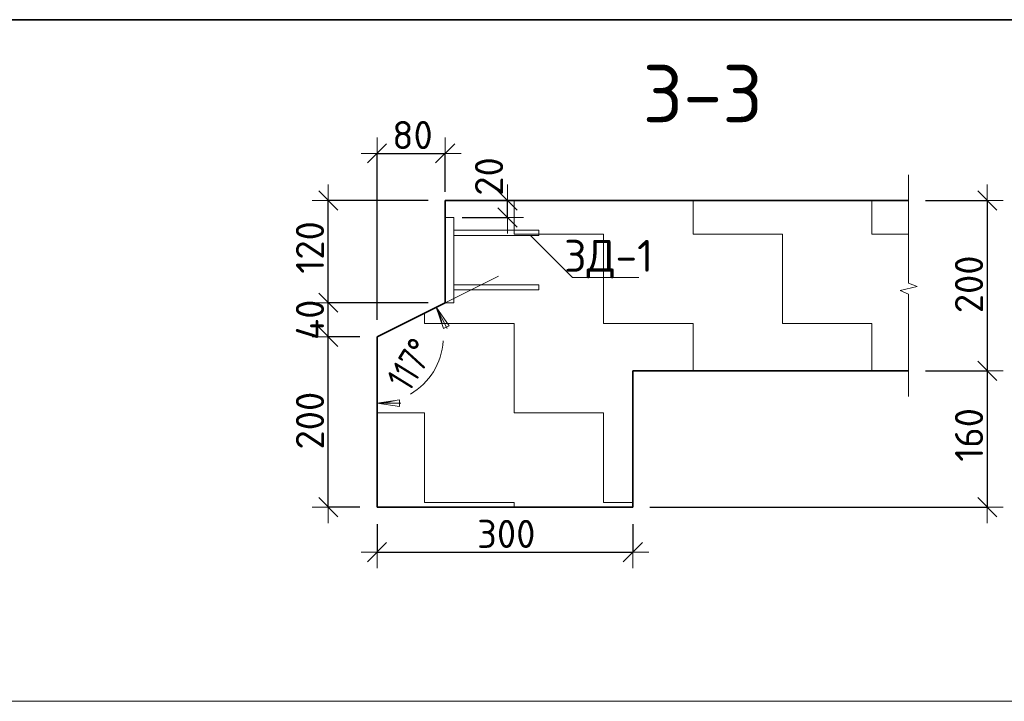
# Model space of a CAD drawing. Header units: metres. Extents: x -38 to 97, y -15 to 21.
# Tile 84 of 87: x 74.18 to 75.335, y 12.472 to 13.272. Entities that reach past the tile are written whole.
import ezdxf

# ---------------------------------------------------------------- set-up
doc = ezdxf.new("R2010")
doc.units = ezdxf.units.M
doc.header["$PDMODE"] = 65
for name, color, linetype, lineweight in [('XR$3$Перекрытие_ Сборный элемент', 7, 'Continuous', 35), ('XR$3$Размерная линия_ общее', 7, 'Continuous', 13), ('XR$3$Текст_ общее_1', 7, 'Continuous', 13), ('XR$5$Перекрытие_ Сборный элемент', 7, 'Continuous', 35), ('XR$5$Размерная линия_ общее', 7, 'Continuous', 13), ('XR$5$Текст_ общее_1', 7, 'Continuous', 13)]:
    doc.layers.add(name, color=color, linetype=linetype, lineweight=lineweight)
doc.styles.add('ISOCPEUR', font='txt')
doc.dimstyles.new('DIMSTYLE_11', dxfattribs={"dimtxt": 0.033, "dimasz": 0.0375, "dimexe": 0, "dimexo": 0, "dimgap": 0.0165, "dimtad": 2, "dimdec": 0, "dimlfac": 1000, "dimrnd": 1, "dimzin": 12, "dimdsep": 46, "dimtxsty": 'ISOCPEUR', "dimblk1": 'ALL_ML_STRICH', "dimblk2": 'ALL_ML_STRICH', "dimsah": 1, "dimcen": 0, "dimclrd": 7, "dimclre": 256, "dimclrt": 7, "dimadec": 0, "dimazin": 0, "dimtfac": 1, "dimtdec": 0, "dimtix": 1, "dimtmove": 2, "dimatfit": 3, "dimfxl": 0, "dimtvp": 1.2, "dimtzin": 0, "dimlwd": 0, "dimlwe": -3, "dimarcsym": 0})
doc.dimstyles.new('DIMSTYLE_28', dxfattribs={"dimtxt": 0.033, "dimasz": 0.0375, "dimexe": 0, "dimexo": 0, "dimgap": 0.0165, "dimtad": 2, "dimdec": 0, "dimlfac": 1000, "dimrnd": 5, "dimzin": 12, "dimdsep": 46, "dimtxsty": 'ISOCPEUR', "dimblk1": 'ALL_ML_STRICH', "dimblk2": 'ALL_ML_STRICH', "dimsah": 1, "dimcen": 0, "dimclrd": 7, "dimclre": 256, "dimclrt": 7, "dimadec": 0, "dimazin": 0, "dimtfac": 1, "dimtdec": 0, "dimtix": 1, "dimtmove": 2, "dimatfit": 3, "dimfxl": 0, "dimtzin": 0, "dimlwd": 0, "dimlwe": -3, "dimarcsym": 0})
doc.dimstyles.new('DIMSTYLE_29', dxfattribs={"dimtxt": 0.033, "dimasz": 0.0375, "dimexe": 0, "dimexo": 0, "dimgap": 0.0165, "dimtad": 2, "dimdec": 0, "dimlfac": 1000, "dimrnd": 5, "dimzin": 12, "dimdsep": 46, "dimtxsty": 'ISOCPEUR', "dimblk1": 'ALL_ML_STRICH', "dimblk2": 'ALL_ML_STRICH', "dimsah": 1, "dimcen": 0, "dimclrd": 7, "dimclre": 256, "dimclrt": 7, "dimadec": 0, "dimazin": 0, "dimtfac": 1, "dimtdec": 0, "dimtix": 1, "dimtmove": 2, "dimatfit": 3, "dimfxl": 0, "dimtvp": 1.2, "dimtzin": 0, "dimlwd": 0, "dimlwe": -3, "dimarcsym": 0})
doc.dimstyles.new('DIMSTYLE_30', dxfattribs={"dimtxt": 0.033, "dimasz": 0.0375, "dimexe": 0, "dimexo": 0, "dimgap": 0.0165, "dimtad": 2, "dimdec": 0, "dimlfac": 1000, "dimrnd": 5, "dimzin": 12, "dimdsep": 46, "dimtxsty": 'ISOCPEUR', "dimblk1": 'ALL_ML_STRICH', "dimblk2": 'ALL_ML_STRICH', "dimsah": 1, "dimcen": 0, "dimclrd": 7, "dimclre": 256, "dimclrt": 7, "dimadec": 0, "dimazin": 0, "dimtfac": 1, "dimtdec": 0, "dimtix": 1, "dimtmove": 2, "dimatfit": 3, "dimfxl": 0, "dimtzin": 0, "dimlwd": 0, "dimlwe": -3, "dimarcsym": 0})
doc.dimstyles.new('DIMSTYLE_37', dxfattribs={"dimtxt": 0.033, "dimasz": 0.0375, "dimexe": 0, "dimexo": 0, "dimgap": 0.0165, "dimtad": 2, "dimdec": 0, "dimlfac": 1000, "dimrnd": 5, "dimzin": 12, "dimdsep": 46, "dimtxsty": 'ISOCPEUR', "dimblk1": 'ALL_ML_STRICH', "dimblk2": 'ALL_ML_STRICH', "dimsah": 1, "dimcen": 0, "dimclrd": 7, "dimclre": 256, "dimclrt": 7, "dimadec": 0, "dimazin": 0, "dimtfac": 1, "dimtdec": 0, "dimtix": 1, "dimtmove": 2, "dimatfit": 3, "dimfxl": 0, "dimtvp": 1.2, "dimtzin": 0, "dimlwd": 0, "dimlwe": -3, "dimarcsym": 0})
doc.dimstyles.new('DIMSTYLE_8', dxfattribs={"dimtxt": 0.033, "dimasz": 0.0375, "dimexe": 0, "dimexo": 0, "dimgap": 0.0165, "dimtad": 2, "dimdec": 0, "dimlfac": 1000, "dimrnd": 1, "dimzin": 12, "dimdsep": 46, "dimtxsty": 'ISOCPEUR', "dimblk1": 'ALL_ML_STRICH', "dimblk2": 'ALL_ML_STRICH', "dimsah": 1, "dimcen": 0, "dimclrd": 7, "dimclre": 256, "dimclrt": 7, "dimadec": 0, "dimazin": 0, "dimtfac": 1, "dimtdec": 0, "dimtix": 1, "dimtmove": 2, "dimatfit": 3, "dimfxl": 0, "dimtzin": 0, "dimlwd": 0, "dimlwe": -3, "dimarcsym": 0})
pattern_1 = [(0, (0.21, 0.21), (0.105, 0.105), [0.105, -0.105]), (90, (0.21, 0.21), (-0.105, 0.105), [0.105, -0.105])]

# ---------------------------------------------------------------- blocks, each defined once
blk = doc.blocks.new('ЭЛЕМЕНТ_УЗОРА_4')
at = {"color": 7, "linetype": 'Continuous', "lineweight": 13, "transparency": 33554687}
blk.add_line((75.223, 12.8295), (75.223, 12.8295), dxfattribs=at)
blk.add_lwpolyline([(75.223, 13.0895), (75.223, 12.9623), (75.233, 12.9587), (75.213, 12.9538), (75.223, 12.9496), (75.223, 12.8295)], dxfattribs=at)
blk = doc.blocks.new('ALL_ML_STRICH')
at = {"color": 0, "linetype": 'ByBlock', "lineweight": -2}
for p, q in [((0, -0.5), (0, 0.5)), ((-1, 0), (0.5, 0)), ((-0.3, -0.3), (0.3, 0.3))]:
    blk.add_line(p, q, dxfattribs=at)
blk = doc.blocks.new('*D103')
at = {"layer": 'DEFPOINTS', "color": 7, "linetype": 'Continuous', "lineweight": 13, "transparency": 33554687}
for p in [(75.223, 13.0595), (75.3154, 13.0595), (75.223, 12.8595)]:
    blk.add_point(p, dxfattribs=at)
at = {"layer": 'XR$3$Размерная линия_ общее', "color": 253, "linetype": 'Continuous', "lineweight": -2, "true_color": 0xa0a0a0, "transparency": 33554687}
for p, q in [((75.243, 13.0595), (75.3154, 13.0595)), ((75.243, 12.8595), (75.3154, 12.8595))]:
    blk.add_line(p, q, dxfattribs=at)
at = {"layer": 'XR$3$Размерная линия_ общее', "color": 7, "linetype": 'Continuous', "lineweight": -2, "transparency": 33554687}
blk.add_line((75.3154, 13.0595), (75.3154, 12.8595), dxfattribs=at)
at = {"layer": 'XR$3$Размерная линия_ общее', "color": 7, "linetype": 'Continuous', "lineweight": 13, "transparency": 33554687, "xscale": 0.0375, "yscale": 0.0375, "zscale": 0.0375}
for p, rotation in [((75.3154, 13.0595), 90), ((75.3154, 12.8595), 270)]:
    blk.add_blockref('ALL_ML_STRICH', p, dxfattribs=dict(at, rotation=rotation))
at = {"layer": 'XR$3$Размерная линия_ общее', "color": 7, "linetype": 'Continuous', "lineweight": 13, "transparency": 33554687, "insert": (75.2939, 12.9611), "char_height": 0.033, "width": 0.099, "attachment_point": 5, "rotation": 90, "style": 'ISOCPEUR'}
blk.add_mtext('\\A1;{200}', dxfattribs=at)
blk = doc.blocks.new('*D104')
at = {"layer": 'DEFPOINTS', "color": 7, "linetype": 'Continuous', "lineweight": 13, "transparency": 33554687}
for p in [(75.223, 12.8595), (75.3154, 12.8595), (74.8994, 12.6995)]:
    blk.add_point(p, dxfattribs=at)
at = {"layer": 'XR$3$Размерная линия_ общее', "color": 253, "linetype": 'Continuous', "lineweight": -2, "true_color": 0xa0a0a0, "transparency": 33554687}
for p, q in [((75.243, 12.8595), (75.3154, 12.8595)), ((74.9194, 12.6995), (75.3154, 12.6995))]:
    blk.add_line(p, q, dxfattribs=at)
at = {"layer": 'XR$3$Размерная линия_ общее', "color": 7, "linetype": 'Continuous', "lineweight": -2, "transparency": 33554687}
blk.add_line((75.3154, 12.8595), (75.3154, 12.6995), dxfattribs=at)
at = {"layer": 'XR$3$Размерная линия_ общее', "color": 7, "linetype": 'Continuous', "lineweight": 13, "transparency": 33554687, "xscale": 0.0375, "yscale": 0.0375, "zscale": 0.0375}
for p, rotation in [((75.3154, 12.8595), 90), ((75.3154, 12.6995), 270)]:
    blk.add_blockref('ALL_ML_STRICH', p, dxfattribs=dict(at, rotation=rotation))
at = {"layer": 'XR$3$Размерная линия_ общее', "color": 7, "linetype": 'Continuous', "lineweight": 13, "transparency": 33554687, "insert": (75.2939, 12.7844), "char_height": 0.033, "width": 0.099, "attachment_point": 5, "rotation": 90, "style": 'ISOCPEUR'}
blk.add_mtext('\\A1;{160}', dxfattribs=at)
blk = doc.blocks.new('*D113')
at = {"layer": 'DEFPOINTS', "color": 7, "linetype": 'Continuous', "lineweight": 13, "transparency": 33554687}
for p in [(74.5994, 12.6995), (74.8994, 12.6995), (74.5994, 12.6467)]:
    blk.add_point(p, dxfattribs=at)
at = {"layer": 'XR$3$Размерная линия_ общее', "color": 253, "linetype": 'Continuous', "lineweight": -2, "true_color": 0xa0a0a0, "transparency": 33554687}
for p, q in [((74.5994, 12.6795), (74.5994, 12.6467)), ((74.8994, 12.6795), (74.8994, 12.6467))]:
    blk.add_line(p, q, dxfattribs=at)
at = {"layer": 'XR$3$Размерная линия_ общее', "color": 7, "linetype": 'Continuous', "lineweight": -2, "transparency": 33554687}
blk.add_line((74.5994, 12.6467), (74.8994, 12.6467), dxfattribs=at)
at = {"layer": 'XR$3$Размерная линия_ общее', "color": 7, "linetype": 'Continuous', "lineweight": 13, "transparency": 33554687, "xscale": 0.0375, "yscale": 0.0375, "zscale": 0.0375, "rotation": 180}
blk.add_blockref('ALL_ML_STRICH', (74.5994, 12.6467), dxfattribs=at)
at = {"layer": 'XR$3$Размерная линия_ общее', "color": 7, "linetype": 'Continuous', "lineweight": 13, "transparency": 33554687, "xscale": 0.0375, "yscale": 0.0375, "zscale": 0.0375}
blk.add_blockref('ALL_ML_STRICH', (74.8994, 12.6467), dxfattribs=at)
at = {"layer": 'XR$3$Размерная линия_ общее', "color": 7, "linetype": 'Continuous', "lineweight": 13, "transparency": 33554687, "insert": (74.751, 12.6682), "char_height": 0.033, "width": 0.099, "attachment_point": 5, "style": 'ISOCPEUR'}
blk.add_mtext('\\A1;{300}', dxfattribs=at)
blk = doc.blocks.new('*D224')
at = {"layer": 'DEFPOINTS', "color": 7, "linetype": 'Continuous', "lineweight": 13, "transparency": 33554687}
for p in [(74.5994, 12.8995), (74.5422, 12.6995), (74.5994, 12.6995)]:
    blk.add_point(p, dxfattribs=at)
at = {"layer": 'XR$3$Размерная линия_ общее', "color": 253, "linetype": 'Continuous', "lineweight": -2, "true_color": 0xa0a0a0, "transparency": 33554687}
for p, q in [((74.5794, 12.8995), (74.5422, 12.8995)), ((74.5794, 12.6995), (74.5422, 12.6995))]:
    blk.add_line(p, q, dxfattribs=at)
at = {"layer": 'XR$3$Размерная линия_ общее', "color": 7, "linetype": 'Continuous', "lineweight": -2, "transparency": 33554687}
blk.add_line((74.5422, 12.6995), (74.5422, 12.8995), dxfattribs=at)
at = {"layer": 'XR$3$Размерная линия_ общее', "color": 7, "linetype": 'Continuous', "lineweight": 13, "transparency": 33554687, "xscale": 0.0375, "yscale": 0.0375, "zscale": 0.0375}
for p, rotation in [((74.5422, 12.8995), 90), ((74.5422, 12.6995), 270)]:
    blk.add_blockref('ALL_ML_STRICH', p, dxfattribs=dict(at, rotation=rotation))
at = {"layer": 'XR$3$Размерная линия_ общее', "color": 7, "linetype": 'Continuous', "lineweight": 13, "transparency": 33554687, "insert": (74.5207, 12.8011), "char_height": 0.033, "width": 0.099, "attachment_point": 5, "rotation": 90, "style": 'ISOCPEUR'}
blk.add_mtext('\\A1;{200}', dxfattribs=at)
blk = doc.blocks.new('*D225')
at = {"layer": 'DEFPOINTS', "color": 7, "linetype": 'Continuous', "lineweight": 13, "transparency": 33554687}
for p in [(74.6794, 12.9395), (74.5422, 12.8995), (74.5994, 12.8995)]:
    blk.add_point(p, dxfattribs=at)
at = {"layer": 'XR$3$Размерная линия_ общее', "color": 253, "linetype": 'Continuous', "lineweight": -2, "true_color": 0xa0a0a0, "transparency": 33554687}
for p, q in [((74.6594, 12.9395), (74.5422, 12.9395)), ((74.5794, 12.8995), (74.5422, 12.8995))]:
    blk.add_line(p, q, dxfattribs=at)
at = {"layer": 'XR$3$Размерная линия_ общее', "color": 7, "linetype": 'Continuous', "lineweight": -2, "transparency": 33554687}
blk.add_line((74.5422, 12.8995), (74.5422, 12.9395), dxfattribs=at)
at = {"layer": 'XR$3$Размерная линия_ общее', "color": 7, "linetype": 'Continuous', "lineweight": 13, "transparency": 33554687, "xscale": 0.0375, "yscale": 0.0375, "zscale": 0.0375}
for p, rotation in [((74.5422, 12.9395), 90), ((74.5422, 12.8995), 270)]:
    blk.add_blockref('ALL_ML_STRICH', p, dxfattribs=dict(at, rotation=rotation))
at = {"layer": 'XR$3$Размерная линия_ общее', "color": 7, "linetype": 'Continuous', "lineweight": 13, "transparency": 33554687, "insert": (74.5207, 12.9195), "char_height": 0.033, "width": 0.066, "attachment_point": 5, "rotation": 90, "style": 'ISOCPEUR'}
blk.add_mtext('\\A1;{40}', dxfattribs=at)
blk = doc.blocks.new('*D226')
at = {"layer": 'DEFPOINTS', "color": 7, "linetype": 'Continuous', "lineweight": 13, "transparency": 33554687}
for p in [(74.6794, 13.0595), (74.5422, 12.9395), (74.6794, 12.9395)]:
    blk.add_point(p, dxfattribs=at)
at = {"layer": 'XR$3$Размерная линия_ общее', "color": 253, "linetype": 'Continuous', "lineweight": -2, "true_color": 0xa0a0a0, "transparency": 33554687}
for p, q in [((74.6594, 13.0595), (74.5422, 13.0595)), ((74.6594, 12.9395), (74.5422, 12.9395))]:
    blk.add_line(p, q, dxfattribs=at)
at = {"layer": 'XR$3$Размерная линия_ общее', "color": 7, "linetype": 'Continuous', "lineweight": -2, "transparency": 33554687}
blk.add_line((74.5422, 12.9395), (74.5422, 13.0595), dxfattribs=at)
at = {"layer": 'XR$3$Размерная линия_ общее', "color": 7, "linetype": 'Continuous', "lineweight": 13, "transparency": 33554687, "xscale": 0.0375, "yscale": 0.0375, "zscale": 0.0375}
for p, rotation in [((74.5422, 13.0595), 90), ((74.5422, 12.9395), 270)]:
    blk.add_blockref('ALL_ML_STRICH', p, dxfattribs=dict(at, rotation=rotation))
at = {"layer": 'XR$3$Размерная линия_ общее', "color": 7, "linetype": 'Continuous', "lineweight": 13, "transparency": 33554687, "insert": (74.5207, 13.0044), "char_height": 0.033, "width": 0.099, "attachment_point": 5, "rotation": 90, "style": 'ISOCPEUR'}
blk.add_mtext('\\A1;{120}', dxfattribs=at)
blk = doc.blocks.new('СЛОЖНЫЙ_ОБЪЕКТ_38')
at = {"layer": 'XR$3$Перекрытие_ Сборный элемент', "color": 7, "linetype": 'Continuous', "lineweight": 13, "transparency": 33554687}
for points in [[(74.6894, 12.9395), (74.6894, 13.0395), (74.6794, 13.0395), (74.6794, 12.9395), (74.6894, 12.9395)], [(74.6894, 13.0245), (74.6894, 13.0185), (74.7894, 13.0185), (74.7894, 13.0245), (74.6894, 13.0245)], [(74.6894, 12.9545), (74.6894, 12.9605), (74.7894, 12.9605), (74.7894, 12.9545), (74.6894, 12.9545)]]:
    blk.add_lwpolyline(points, close=True, dxfattribs=at)
blk = doc.blocks.new('*D230')
at = {"layer": 'DEFPOINTS', "color": 7, "linetype": 'Continuous', "lineweight": 13, "transparency": 33554687}
for p in [(74.5994, 13.1148), (74.6794, 13.0495), (74.5994, 12.8995)]:
    blk.add_point(p, dxfattribs=at)
at = {"layer": 'XR$3$Размерная линия_ общее', "color": 253, "linetype": 'Continuous', "lineweight": -2, "true_color": 0xa0a0a0, "transparency": 33554687}
for p, q in [((74.5994, 12.9195), (74.5994, 13.1148)), ((74.6794, 13.0695), (74.6794, 13.1148))]:
    blk.add_line(p, q, dxfattribs=at)
at = {"layer": 'XR$3$Размерная линия_ общее', "color": 7, "linetype": 'Continuous', "lineweight": -2, "transparency": 33554687}
blk.add_line((74.5994, 13.1148), (74.6794, 13.1148), dxfattribs=at)
at = {"layer": 'XR$3$Размерная линия_ общее', "color": 7, "linetype": 'Continuous', "lineweight": 13, "transparency": 33554687, "xscale": 0.0375, "yscale": 0.0375, "zscale": 0.0375, "rotation": 180}
blk.add_blockref('ALL_ML_STRICH', (74.5994, 13.1148), dxfattribs=at)
at = {"layer": 'XR$3$Размерная линия_ общее', "color": 7, "linetype": 'Continuous', "lineweight": 13, "transparency": 33554687, "xscale": 0.0375, "yscale": 0.0375, "zscale": 0.0375}
blk.add_blockref('ALL_ML_STRICH', (74.6794, 13.1148), dxfattribs=at)
at = {"layer": 'XR$3$Размерная линия_ общее', "color": 7, "linetype": 'Continuous', "lineweight": 13, "transparency": 33554687, "insert": (74.641, 13.1363), "char_height": 0.033, "width": 0.066, "attachment_point": 5, "style": 'ISOCPEUR'}
blk.add_mtext('\\A1;{80}', dxfattribs=at)
blk = doc.blocks.new('COMPLEX_ANGLEDIM_0')
at = {"color": 7, "linetype": 'Continuous', "lineweight": 13, "transparency": 33554687}
for p, q in [((74.6689, 12.9343), (74.6857, 12.9427)), ((74.6689, 12.9343), (74.6522, 12.9259)), ((74.6689, 12.9343), (74.684, 12.9125)), ((74.6773, 12.9091), (74.6689, 12.9343)), ((74.6689, 12.9343), (74.6815, 12.9091)), ((74.6689, 12.9343), (74.6689, 12.9343)), ((74.684, 12.9125), (74.6773, 12.9091)), ((74.5994, 12.8217), (74.5994, 12.8404)), ((74.6256, 12.8254), (74.5994, 12.8217)), ((74.6256, 12.8179), (74.6256, 12.8254)), ((74.5994, 12.8217), (74.6256, 12.8179)), ((74.5994, 12.8217), (74.6275, 12.8217)), ((74.5994, 12.8217), (74.5994, 12.8217)), ((74.5994, 12.8217), (74.5994, 12.8029))]:
    blk.add_line(p, q, dxfattribs=at)
for start, end in [(10.7874, 26.5651), (300.1653, 356.3998), (270, 285.2956)]:
    blk.add_arc((74.5994, 12.8995), 0.0778, start, end, dxfattribs=at)
at = {"color": 7, "linetype": 'Continuous', "lineweight": 13, "transparency": 33554687, "insert": (74.6371, 12.8332), "char_height": 0.033, "width": 0.088972, "attachment_point": 7, "rotation": 58.2825, "style": 'ISOCPEUR'}
blk.add_mtext('\\W0.79;117%%d', dxfattribs=at)
blk = doc.blocks.new('*D232')
at = {"layer": 'DEFPOINTS', "color": 7, "linetype": 'Continuous', "lineweight": 13, "transparency": 33554687}
for p in [(74.6794, 13.0595), (74.6794, 13.0395), (74.7524, 13.0395)]:
    blk.add_point(p, dxfattribs=at)
at = {"layer": 'XR$3$Размерная линия_ общее', "color": 253, "linetype": 'Continuous', "lineweight": -2, "true_color": 0xa0a0a0, "transparency": 33554687}
for p, q in [((74.6994, 13.0595), (74.7524, 13.0595)), ((74.6994, 13.0395), (74.7524, 13.0395))]:
    blk.add_line(p, q, dxfattribs=at)
at = {"layer": 'XR$3$Размерная линия_ общее', "color": 7, "linetype": 'Continuous', "lineweight": -2, "transparency": 33554687}
blk.add_line((74.7524, 13.0395), (74.7524, 13.0595), dxfattribs=at)
at = {"layer": 'XR$3$Размерная линия_ общее', "color": 7, "linetype": 'Continuous', "lineweight": 13, "transparency": 33554687, "xscale": 0.0375, "yscale": 0.0375, "zscale": 0.0375}
for p, rotation in [((74.7524, 13.0595), 90), ((74.7524, 13.0395), 270)]:
    blk.add_blockref('ALL_ML_STRICH', p, dxfattribs=dict(at, rotation=rotation))
at = {"layer": 'XR$3$Размерная линия_ общее', "color": 7, "linetype": 'Continuous', "lineweight": 13, "transparency": 33554687, "insert": (74.7308, 13.0877), "char_height": 0.033, "width": 0.066, "attachment_point": 5, "rotation": 90, "style": 'ISOCPEUR'}
blk.add_mtext('\\A1;{20}', dxfattribs=at)
blk = doc.blocks.new('ЭЛЕМЕНТ_УЗОРА_24')
at = {"color": 7, "linetype": 'Continuous', "lineweight": 13, "transparency": 33554687}
blk.add_line((75.223, 12.8295), (75.223, 12.8295), dxfattribs=at)
blk.add_lwpolyline([(75.223, 13.0895), (75.223, 12.9623), (75.233, 12.9587), (75.213, 12.9538), (75.223, 12.9496), (75.223, 12.8295)], dxfattribs=at)
blk = doc.blocks.new('*D488')
at = {"layer": 'DEFPOINTS', "color": 7, "linetype": 'Continuous', "lineweight": 13, "transparency": 33554687}
for p in [(75.223, 13.0595), (75.3154, 13.0595), (75.223, 12.8595)]:
    blk.add_point(p, dxfattribs=at)
at = {"layer": 'XR$5$Размерная линия_ общее', "color": 253, "linetype": 'Continuous', "lineweight": -2, "true_color": 0xa0a0a0, "transparency": 33554687}
for p, q in [((75.243, 13.0595), (75.3154, 13.0595)), ((75.243, 12.8595), (75.3154, 12.8595))]:
    blk.add_line(p, q, dxfattribs=at)
at = {"layer": 'XR$5$Размерная линия_ общее', "color": 7, "linetype": 'Continuous', "lineweight": -2, "transparency": 33554687}
blk.add_line((75.3154, 13.0595), (75.3154, 12.8595), dxfattribs=at)
at = {"layer": 'XR$5$Размерная линия_ общее', "color": 7, "linetype": 'Continuous', "lineweight": 13, "transparency": 33554687, "xscale": 0.0375, "yscale": 0.0375, "zscale": 0.0375}
for p, rotation in [((75.3154, 13.0595), 90), ((75.3154, 12.8595), 270)]:
    blk.add_blockref('ALL_ML_STRICH', p, dxfattribs=dict(at, rotation=rotation))
at = {"layer": 'XR$5$Размерная линия_ общее', "color": 7, "linetype": 'Continuous', "lineweight": 13, "transparency": 33554687, "insert": (75.2939, 12.9611), "char_height": 0.033, "width": 0.099, "attachment_point": 5, "rotation": 90, "style": 'ISOCPEUR'}
blk.add_mtext('\\A1;{200}', dxfattribs=at)
blk = doc.blocks.new('*D489')
at = {"layer": 'DEFPOINTS', "color": 7, "linetype": 'Continuous', "lineweight": 13, "transparency": 33554687}
for p in [(75.223, 12.8595), (75.3154, 12.8595), (74.8994, 12.6995)]:
    blk.add_point(p, dxfattribs=at)
at = {"layer": 'XR$5$Размерная линия_ общее', "color": 253, "linetype": 'Continuous', "lineweight": -2, "true_color": 0xa0a0a0, "transparency": 33554687}
for p, q in [((75.243, 12.8595), (75.3154, 12.8595)), ((74.9194, 12.6995), (75.3154, 12.6995))]:
    blk.add_line(p, q, dxfattribs=at)
at = {"layer": 'XR$5$Размерная линия_ общее', "color": 7, "linetype": 'Continuous', "lineweight": -2, "transparency": 33554687}
blk.add_line((75.3154, 12.8595), (75.3154, 12.6995), dxfattribs=at)
at = {"layer": 'XR$5$Размерная линия_ общее', "color": 7, "linetype": 'Continuous', "lineweight": 13, "transparency": 33554687, "xscale": 0.0375, "yscale": 0.0375, "zscale": 0.0375}
for p, rotation in [((75.3154, 12.8595), 90), ((75.3154, 12.6995), 270)]:
    blk.add_blockref('ALL_ML_STRICH', p, dxfattribs=dict(at, rotation=rotation))
at = {"layer": 'XR$5$Размерная линия_ общее', "color": 7, "linetype": 'Continuous', "lineweight": 13, "transparency": 33554687, "insert": (75.2939, 12.7844), "char_height": 0.033, "width": 0.099, "attachment_point": 5, "rotation": 90, "style": 'ISOCPEUR'}
blk.add_mtext('\\A1;{160}', dxfattribs=at)
blk = doc.blocks.new('*D494')
at = {"layer": 'DEFPOINTS', "color": 7, "linetype": 'Continuous', "lineweight": 13, "transparency": 33554687}
for p in [(74.5994, 12.6995), (74.8994, 12.6995), (74.5994, 12.6467)]:
    blk.add_point(p, dxfattribs=at)
at = {"layer": 'XR$5$Размерная линия_ общее', "color": 253, "linetype": 'Continuous', "lineweight": -2, "true_color": 0xa0a0a0, "transparency": 33554687}
for p, q in [((74.5994, 12.6795), (74.5994, 12.6467)), ((74.8994, 12.6795), (74.8994, 12.6467))]:
    blk.add_line(p, q, dxfattribs=at)
at = {"layer": 'XR$5$Размерная линия_ общее', "color": 7, "linetype": 'Continuous', "lineweight": -2, "transparency": 33554687}
blk.add_line((74.5994, 12.6467), (74.8994, 12.6467), dxfattribs=at)
at = {"layer": 'XR$5$Размерная линия_ общее', "color": 7, "linetype": 'Continuous', "lineweight": 13, "transparency": 33554687, "xscale": 0.0375, "yscale": 0.0375, "zscale": 0.0375, "rotation": 180}
blk.add_blockref('ALL_ML_STRICH', (74.5994, 12.6467), dxfattribs=at)
at = {"layer": 'XR$5$Размерная линия_ общее', "color": 7, "linetype": 'Continuous', "lineweight": 13, "transparency": 33554687, "xscale": 0.0375, "yscale": 0.0375, "zscale": 0.0375}
blk.add_blockref('ALL_ML_STRICH', (74.8994, 12.6467), dxfattribs=at)
at = {"layer": 'XR$5$Размерная линия_ общее', "color": 7, "linetype": 'Continuous', "lineweight": 13, "transparency": 33554687, "insert": (74.751, 12.6682), "char_height": 0.033, "width": 0.099, "attachment_point": 5, "style": 'ISOCPEUR'}
blk.add_mtext('\\A1;{300}', dxfattribs=at)
blk = doc.blocks.new('*D495')
at = {"layer": 'DEFPOINTS', "color": 7, "linetype": 'Continuous', "lineweight": 13, "transparency": 33554687}
for p in [(74.5994, 12.8995), (74.5422, 12.6995), (74.5994, 12.6995)]:
    blk.add_point(p, dxfattribs=at)
at = {"layer": 'XR$5$Размерная линия_ общее', "color": 253, "linetype": 'Continuous', "lineweight": -2, "true_color": 0xa0a0a0, "transparency": 33554687}
for p, q in [((74.5794, 12.8995), (74.5422, 12.8995)), ((74.5794, 12.6995), (74.5422, 12.6995))]:
    blk.add_line(p, q, dxfattribs=at)
at = {"layer": 'XR$5$Размерная линия_ общее', "color": 7, "linetype": 'Continuous', "lineweight": -2, "transparency": 33554687}
blk.add_line((74.5422, 12.6995), (74.5422, 12.8995), dxfattribs=at)
at = {"layer": 'XR$5$Размерная линия_ общее', "color": 7, "linetype": 'Continuous', "lineweight": 13, "transparency": 33554687, "xscale": 0.0375, "yscale": 0.0375, "zscale": 0.0375}
for p, rotation in [((74.5422, 12.8995), 90), ((74.5422, 12.6995), 270)]:
    blk.add_blockref('ALL_ML_STRICH', p, dxfattribs=dict(at, rotation=rotation))
at = {"layer": 'XR$5$Размерная линия_ общее', "color": 7, "linetype": 'Continuous', "lineweight": 13, "transparency": 33554687, "insert": (74.5207, 12.8011), "char_height": 0.033, "width": 0.099, "attachment_point": 5, "rotation": 90, "style": 'ISOCPEUR'}
blk.add_mtext('\\A1;{200}', dxfattribs=at)
blk = doc.blocks.new('*D496')
at = {"layer": 'DEFPOINTS', "color": 7, "linetype": 'Continuous', "lineweight": 13, "transparency": 33554687}
for p in [(74.6794, 12.9395), (74.5422, 12.8995), (74.5994, 12.8995)]:
    blk.add_point(p, dxfattribs=at)
at = {"layer": 'XR$5$Размерная линия_ общее', "color": 253, "linetype": 'Continuous', "lineweight": -2, "true_color": 0xa0a0a0, "transparency": 33554687}
for p, q in [((74.6594, 12.9395), (74.5422, 12.9395)), ((74.5794, 12.8995), (74.5422, 12.8995))]:
    blk.add_line(p, q, dxfattribs=at)
at = {"layer": 'XR$5$Размерная линия_ общее', "color": 7, "linetype": 'Continuous', "lineweight": -2, "transparency": 33554687}
blk.add_line((74.5422, 12.8995), (74.5422, 12.9395), dxfattribs=at)
at = {"layer": 'XR$5$Размерная линия_ общее', "color": 7, "linetype": 'Continuous', "lineweight": 13, "transparency": 33554687, "xscale": 0.0375, "yscale": 0.0375, "zscale": 0.0375}
for p, rotation in [((74.5422, 12.9395), 90), ((74.5422, 12.8995), 270)]:
    blk.add_blockref('ALL_ML_STRICH', p, dxfattribs=dict(at, rotation=rotation))
at = {"layer": 'XR$5$Размерная линия_ общее', "color": 7, "linetype": 'Continuous', "lineweight": 13, "transparency": 33554687, "insert": (74.5207, 12.9195), "char_height": 0.033, "width": 0.066, "attachment_point": 5, "rotation": 90, "style": 'ISOCPEUR'}
blk.add_mtext('\\A1;{40}', dxfattribs=at)
blk = doc.blocks.new('*D497')
at = {"layer": 'DEFPOINTS', "color": 7, "linetype": 'Continuous', "lineweight": 13, "transparency": 33554687}
for p in [(74.6794, 13.0595), (74.5422, 12.9395), (74.6794, 12.9395)]:
    blk.add_point(p, dxfattribs=at)
at = {"layer": 'XR$5$Размерная линия_ общее', "color": 253, "linetype": 'Continuous', "lineweight": -2, "true_color": 0xa0a0a0, "transparency": 33554687}
for p, q in [((74.6594, 13.0595), (74.5422, 13.0595)), ((74.6594, 12.9395), (74.5422, 12.9395))]:
    blk.add_line(p, q, dxfattribs=at)
at = {"layer": 'XR$5$Размерная линия_ общее', "color": 7, "linetype": 'Continuous', "lineweight": -2, "transparency": 33554687}
blk.add_line((74.5422, 12.9395), (74.5422, 13.0595), dxfattribs=at)
at = {"layer": 'XR$5$Размерная линия_ общее', "color": 7, "linetype": 'Continuous', "lineweight": 13, "transparency": 33554687, "xscale": 0.0375, "yscale": 0.0375, "zscale": 0.0375}
for p, rotation in [((74.5422, 13.0595), 90), ((74.5422, 12.9395), 270)]:
    blk.add_blockref('ALL_ML_STRICH', p, dxfattribs=dict(at, rotation=rotation))
at = {"layer": 'XR$5$Размерная линия_ общее', "color": 7, "linetype": 'Continuous', "lineweight": 13, "transparency": 33554687, "insert": (74.5207, 13.0044), "char_height": 0.033, "width": 0.099, "attachment_point": 5, "rotation": 90, "style": 'ISOCPEUR'}
blk.add_mtext('\\A1;{120}', dxfattribs=at)
blk = doc.blocks.new('СЛОЖНЫЙ_ОБЪЕКТ_77')
at = {"layer": 'XR$5$Перекрытие_ Сборный элемент', "color": 7, "linetype": 'Continuous', "lineweight": 13, "transparency": 33554687}
for points in [[(74.6894, 12.9395), (74.6894, 13.0395), (74.6794, 13.0395), (74.6794, 12.9395), (74.6894, 12.9395)], [(74.6894, 13.0245), (74.6894, 13.0185), (74.7894, 13.0185), (74.7894, 13.0245), (74.6894, 13.0245)], [(74.6894, 12.9545), (74.6894, 12.9605), (74.7894, 12.9605), (74.7894, 12.9545), (74.6894, 12.9545)]]:
    blk.add_lwpolyline(points, close=True, dxfattribs=at)
blk = doc.blocks.new('*D501')
at = {"layer": 'DEFPOINTS', "color": 7, "linetype": 'Continuous', "lineweight": 13, "transparency": 33554687}
for p in [(74.5994, 13.1148), (74.6794, 13.0495), (74.5994, 12.8995)]:
    blk.add_point(p, dxfattribs=at)
at = {"layer": 'XR$5$Размерная линия_ общее', "color": 253, "linetype": 'Continuous', "lineweight": -2, "true_color": 0xa0a0a0, "transparency": 33554687}
for p, q in [((74.5994, 12.9195), (74.5994, 13.1148)), ((74.6794, 13.0695), (74.6794, 13.1148))]:
    blk.add_line(p, q, dxfattribs=at)
at = {"layer": 'XR$5$Размерная линия_ общее', "color": 7, "linetype": 'Continuous', "lineweight": -2, "transparency": 33554687}
blk.add_line((74.5994, 13.1148), (74.6794, 13.1148), dxfattribs=at)
at = {"layer": 'XR$5$Размерная линия_ общее', "color": 7, "linetype": 'Continuous', "lineweight": 13, "transparency": 33554687, "xscale": 0.0375, "yscale": 0.0375, "zscale": 0.0375, "rotation": 180}
blk.add_blockref('ALL_ML_STRICH', (74.5994, 13.1148), dxfattribs=at)
at = {"layer": 'XR$5$Размерная линия_ общее', "color": 7, "linetype": 'Continuous', "lineweight": 13, "transparency": 33554687, "xscale": 0.0375, "yscale": 0.0375, "zscale": 0.0375}
blk.add_blockref('ALL_ML_STRICH', (74.6794, 13.1148), dxfattribs=at)
at = {"layer": 'XR$5$Размерная линия_ общее', "color": 7, "linetype": 'Continuous', "lineweight": 13, "transparency": 33554687, "insert": (74.641, 13.1363), "char_height": 0.033, "width": 0.066, "attachment_point": 5, "style": 'ISOCPEUR'}
blk.add_mtext('\\A1;{80}', dxfattribs=at)
blk = doc.blocks.new('*D502')
at = {"layer": 'DEFPOINTS', "color": 7, "linetype": 'Continuous', "lineweight": 13, "transparency": 33554687}
for p in [(74.6794, 13.0595), (74.6794, 13.0395), (74.7524, 13.0395)]:
    blk.add_point(p, dxfattribs=at)
at = {"layer": 'XR$5$Размерная линия_ общее', "color": 253, "linetype": 'Continuous', "lineweight": -2, "true_color": 0xa0a0a0, "transparency": 33554687}
for p, q in [((74.6994, 13.0595), (74.7524, 13.0595)), ((74.6994, 13.0395), (74.7524, 13.0395))]:
    blk.add_line(p, q, dxfattribs=at)
at = {"layer": 'XR$5$Размерная линия_ общее', "color": 7, "linetype": 'Continuous', "lineweight": -2, "transparency": 33554687}
blk.add_line((74.7524, 13.0395), (74.7524, 13.0595), dxfattribs=at)
at = {"layer": 'XR$5$Размерная линия_ общее', "color": 7, "linetype": 'Continuous', "lineweight": 13, "transparency": 33554687, "xscale": 0.0375, "yscale": 0.0375, "zscale": 0.0375}
for p, rotation in [((74.7524, 13.0595), 90), ((74.7524, 13.0395), 270)]:
    blk.add_blockref('ALL_ML_STRICH', p, dxfattribs=dict(at, rotation=rotation))
at = {"layer": 'XR$5$Размерная линия_ общее', "color": 7, "linetype": 'Continuous', "lineweight": 13, "transparency": 33554687, "insert": (74.7308, 13.0877), "char_height": 0.033, "width": 0.066, "attachment_point": 5, "rotation": 90, "style": 'ISOCPEUR'}
blk.add_mtext('\\A1;{20}', dxfattribs=at)
blk = doc.blocks.new('COMPLEX_ANGLEDIM_1')
at = {"color": 7, "linetype": 'Continuous', "lineweight": 13, "transparency": 33554687}
for p, q in [((74.6689, 12.9343), (74.6857, 12.9427)), ((74.6689, 12.9343), (74.6522, 12.9259)), ((74.6689, 12.9343), (74.684, 12.9125)), ((74.6773, 12.9091), (74.6689, 12.9343)), ((74.6689, 12.9343), (74.6815, 12.9091)), ((74.6689, 12.9343), (74.6689, 12.9343)), ((74.684, 12.9125), (74.6773, 12.9091)), ((74.5994, 12.8217), (74.5994, 12.8404)), ((74.6256, 12.8254), (74.5994, 12.8217)), ((74.6256, 12.8179), (74.6256, 12.8254)), ((74.5994, 12.8217), (74.6256, 12.8179)), ((74.5994, 12.8217), (74.6275, 12.8217)), ((74.5994, 12.8217), (74.5994, 12.8217)), ((74.5994, 12.8217), (74.5994, 12.8029))]:
    blk.add_line(p, q, dxfattribs=at)
for start, end in [(10.7874, 26.5651), (300.1653, 356.3998), (270, 285.2956)]:
    blk.add_arc((74.5994, 12.8995), 0.0778, start, end, dxfattribs=at)
at = {"color": 7, "linetype": 'Continuous', "lineweight": 13, "transparency": 33554687, "insert": (74.6371, 12.8332), "char_height": 0.033, "width": 0.088972, "attachment_point": 7, "rotation": 58.2825, "style": 'ISOCPEUR'}
blk.add_mtext('\\W0.79;117%%d', dxfattribs=at)

msp = doc.modelspace()

# ---------------------------------------------------------------- hatches: boundary and pattern name
at = {"linetype": 'Continuous', "lineweight": 13, "transparency": 33554687}
h = msp.add_hatch(dxfattribs=at)
h.set_pattern_fill('____', scale=0.105, style=0, pattern_type=2)
h.set_pattern_definition(pattern_1)
h.paths.add_polyline_path([(74.6794, 12.9395), (74.5994, 12.8995), (74.5994, 12.6995), (74.8994, 12.6995), (74.8994, 12.8595), (75.223, 12.8595), (75.223, 13.0595), (74.6794, 13.0595)], flags=0)
h = msp.add_hatch(dxfattribs=at)
h.set_pattern_fill('____', scale=0.105, style=0, pattern_type=2)
h.set_pattern_definition(pattern_1)
h.paths.add_polyline_path([(74.6794, 12.9395), (74.5994, 12.8995), (74.5994, 12.6995), (74.8994, 12.6995), (74.8994, 12.8595), (75.223, 12.8595), (75.223, 13.0595), (74.6794, 13.0595)], flags=0)

# ---------------------------------------------------------------- linework, layer by layer
at = {"color": 7, "linetype": 'Continuous', "lineweight": 35, "transparency": 33554687}
for p, q in [((86.4198, 13.2717), (67.9198, 13.2717)), ((75.223, 13.0595), (74.6794, 13.0595)), ((74.6794, 13.0595), (74.6794, 12.9395)), ((75.223, 13.0595), (74.6794, 13.0595)), ((74.6794, 13.0595), (74.6794, 12.9395)), ((74.6794, 12.9395), (74.5994, 12.8995)), ((74.6794, 12.9395), (74.5994, 12.8995)), ((74.5994, 12.8995), (74.5994, 12.8595)), ((74.5994, 12.8995), (74.5994, 12.8595)), ((74.5994, 12.8595), (74.5994, 12.6995)), ((74.5994, 12.8595), (74.5994, 12.6995)), ((74.8994, 12.6995), (74.8994, 12.8595)), ((74.8994, 12.8595), (75.223, 12.8595)), ((74.8994, 12.6995), (74.8994, 12.8595)), ((74.8994, 12.8595), (75.223, 12.8595)), ((74.5994, 12.6995), (74.8994, 12.6995)), ((74.5994, 12.6995), (74.8994, 12.6995))]:
    msp.add_line(p, q, dxfattribs=at)
at = {"color": 7, "linetype": 'Continuous', "lineweight": 13, "transparency": 33554687}
for p, q in [((74.5994, 12.8995), (74.742, 12.9708)), ((74.5994, 12.8995), (74.742, 12.9708)), ((86.4198, 12.4717), (67.9198, 12.4717))]:
    msp.add_line(p, q, dxfattribs=at)
msp.add_lwpolyline([(74.7794, 13.0185), (74.8289, 12.969), (74.9067, 12.969)], dxfattribs=at)
msp.add_lwpolyline([(74.7794, 13.0185), (74.8289, 12.969), (74.9067, 12.969)], dxfattribs=at)

# ---------------------------------------------------------------- block references
for name in ['ЭЛЕМЕНТ_УЗОРА_4', 'ЭЛЕМЕНТ_УЗОРА_24', 'COMPLEX_ANGLEDIM_0', 'COMPLEX_ANGLEDIM_1']:
    msp.add_blockref(name, (0, 0), dxfattribs=at)
at = {"layer": 'XR$3$Перекрытие_ Сборный элемент', "color": 7, "linetype": 'Continuous', "lineweight": 13, "transparency": 33554687}
msp.add_blockref('СЛОЖНЫЙ_ОБЪЕКТ_38', (0, 0), dxfattribs=at)
at = {"layer": 'XR$5$Перекрытие_ Сборный элемент', "color": 7, "linetype": 'Continuous', "lineweight": 13, "transparency": 33554687}
msp.add_blockref('СЛОЖНЫЙ_ОБЪЕКТ_77', (0, 0), dxfattribs=at)

# ---------------------------------------------------------------- texts
at = {"color": 7, "linetype": 'Continuous', "lineweight": 50, "transparency": 33554687, "insert": (74.9815, 13.1849), "char_height": 0.0675, "width": 0.172565, "attachment_point": 5, "style": 'ISOCPEUR'}
msp.add_mtext('\\A1;{\\fISOCPEUR|i0|b0;\\H0.067500;\\W1.000000;\\C7;3-3}\\P', dxfattribs=at)
msp.add_mtext('\\A1;{\\fISOCPEUR|i0|b0;\\H0.067500;\\W1.000000;\\C7;3-3}\\P', dxfattribs=at)
at = {"layer": 'XR$3$Текст_ общее_1', "color": 7, "linetype": 'Continuous', "lineweight": 13, "transparency": 33554687, "insert": (74.8711, 12.9907), "char_height": 0.0375, "width": 0.123317, "attachment_point": 5, "style": 'ISOCPEUR'}
msp.add_mtext('\\A1;{\\fISOCPEUR|i0|b0;\\H0.037500;\\W1.000000;\\C7;ЗД-1}\\P', dxfattribs=at)
at = {"layer": 'XR$5$Текст_ общее_1', "color": 7, "linetype": 'Continuous', "lineweight": 13, "transparency": 33554687, "insert": (74.8711, 12.9907), "char_height": 0.0375, "width": 0.123317, "attachment_point": 5, "style": 'ISOCPEUR'}
msp.add_mtext('\\A1;{\\fISOCPEUR|i0|b0;\\H0.037500;\\W1.000000;\\C7;ЗД-1}\\P', dxfattribs=at)

# ---------------------------------------------------------------- dimensions: what is measured, and where the dimension line sits
at = {"layer": 'XR$3$Размерная линия_ общее', "color": 7, "linetype": 'Continuous', "lineweight": 13, "transparency": 33554687}
for base, p1, p2, picture, middle in [((74.6794, 13.1148), (74.5994, 12.9195), (74.6794, 13.0695), '*D230', (74.641, 13.1363)), ((74.8994, 12.6467), (74.5994, 12.6795), (74.8994, 12.6795), '*D113', (74.751, 12.6682))]:
    dim = msp.add_linear_dim(base=base, p1=p1, p2=p2, dimstyle='DIMSTYLE_8', override={"dimpost": '<>', "dimclrd": 7, "dimclre": 253, "dimclrt": 7, "dimlwd": 0, "dimlwe": 65533}, dxfattribs=at)
    dim.commit()
    dim.dimension.update_dxf_attribs({"geometry": picture, "text_midpoint": middle, "dimtype": 160})
for base, p1, p2, angle, dimstyle, picture, middle in [((74.7524, 13.0595), (74.6994, 13.0395), (74.6994, 13.0595), 90, 'DIMSTYLE_11', '*D232', (74.7308, 13.0877)), ((74.5422, 13.0595), (74.6594, 12.9395), (74.6594, 13.0595), 90, 'DIMSTYLE_30', '*D226', (74.5207, 13.0044)), ((75.3154, 12.8595), (75.243, 13.0595), (75.243, 12.8595), 270, 'DIMSTYLE_8', '*D103', (75.2939, 12.9611)), ((74.5422, 12.9395), (74.5794, 12.8995), (74.6594, 12.9395), 90, 'DIMSTYLE_29', '*D225', (74.5207, 12.9195)), ((74.5422, 12.8995), (74.5794, 12.6995), (74.5794, 12.8995), 90, 'DIMSTYLE_28', '*D224', (74.5207, 12.8011)), ((75.3154, 12.6995), (75.243, 12.8595), (74.9194, 12.6995), 270, 'DIMSTYLE_8', '*D104', (75.2939, 12.7844))]:
    dim = msp.add_linear_dim(base=base, p1=p1, p2=p2, angle=angle, dimstyle=dimstyle, override={"dimpost": '<>', "dimclrd": 7, "dimclre": 253, "dimclrt": 7, "dimlwd": 0, "dimlwe": 65533}, dxfattribs=at)
    dim.commit()
    dim.dimension.update_dxf_attribs({"geometry": picture, "text_midpoint": middle, "dimtype": 160})
at = {"layer": 'XR$5$Размерная линия_ общее', "color": 7, "linetype": 'Continuous', "lineweight": 13, "transparency": 33554687}
for base, p1, p2, picture, middle in [((74.6794, 13.1148), (74.5994, 12.9195), (74.6794, 13.0695), '*D501', (74.641, 13.1363)), ((74.8994, 12.6467), (74.5994, 12.6795), (74.8994, 12.6795), '*D494', (74.751, 12.6682))]:
    dim = msp.add_linear_dim(base=base, p1=p1, p2=p2, dimstyle='DIMSTYLE_8', override={"dimpost": '<>', "dimclrd": 7, "dimclre": 253, "dimclrt": 7, "dimlwd": 0, "dimlwe": 65533}, dxfattribs=at)
    dim.commit()
    dim.dimension.update_dxf_attribs({"geometry": picture, "text_midpoint": middle, "dimtype": 160})
for base, p1, p2, angle, dimstyle, picture, middle in [((74.7524, 13.0595), (74.6994, 13.0395), (74.6994, 13.0595), 90, 'DIMSTYLE_11', '*D502', (74.7308, 13.0877)), ((74.5422, 13.0595), (74.6594, 12.9395), (74.6594, 13.0595), 90, 'DIMSTYLE_30', '*D497', (74.5207, 13.0044)), ((75.3154, 12.8595), (75.243, 13.0595), (75.243, 12.8595), 270, 'DIMSTYLE_8', '*D488', (75.2939, 12.9611)), ((74.5422, 12.9395), (74.5794, 12.8995), (74.6594, 12.9395), 90, 'DIMSTYLE_37', '*D496', (74.5207, 12.9195)), ((74.5422, 12.8995), (74.5794, 12.6995), (74.5794, 12.8995), 90, 'DIMSTYLE_30', '*D495', (74.5207, 12.8011)), ((75.3154, 12.6995), (75.243, 12.8595), (74.9194, 12.6995), 270, 'DIMSTYLE_8', '*D489', (75.2939, 12.7844))]:
    dim = msp.add_linear_dim(base=base, p1=p1, p2=p2, angle=angle, dimstyle=dimstyle, override={"dimpost": '<>', "dimclrd": 7, "dimclre": 253, "dimclrt": 7, "dimlwd": 0, "dimlwe": 65533}, dxfattribs=at)
    dim.commit()
    dim.dimension.update_dxf_attribs({"geometry": picture, "text_midpoint": middle, "dimtype": 160})

doc.saveas('drawing.dxf')
